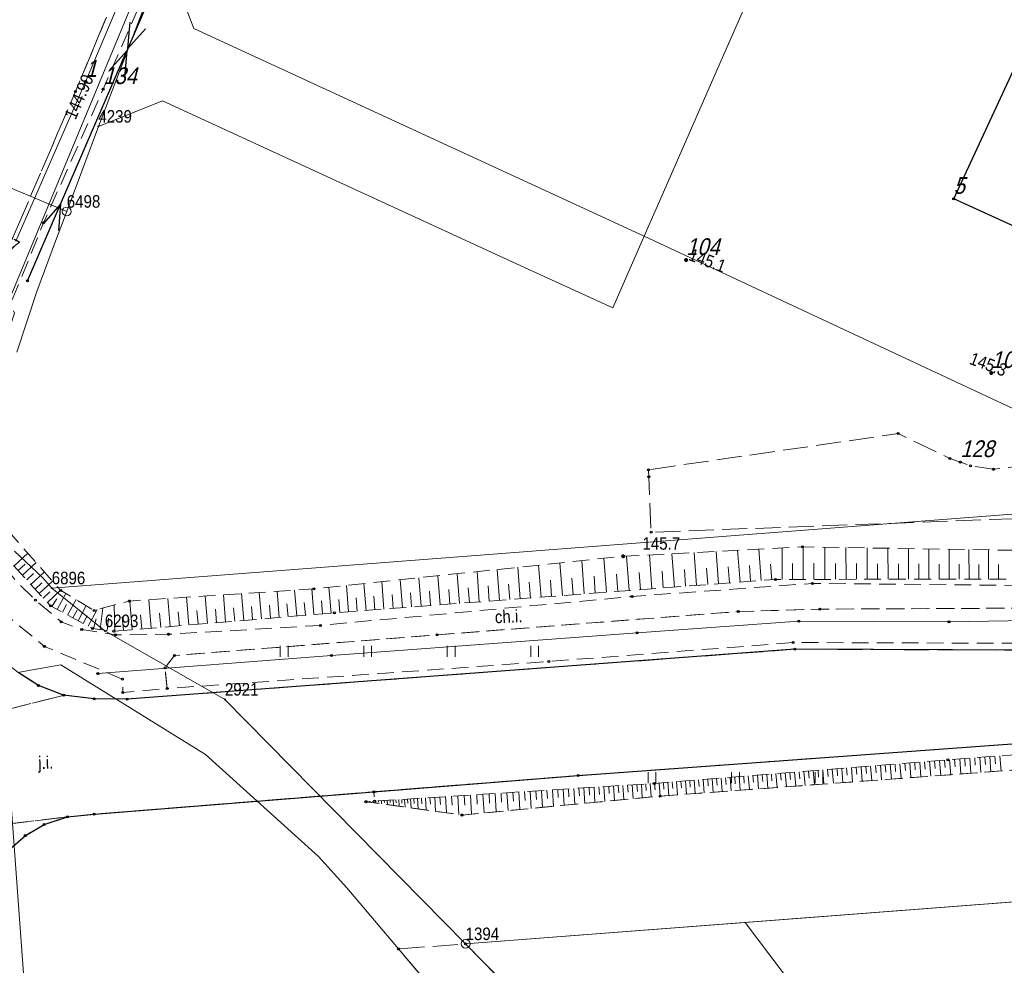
# Model space of a CAD drawing. Header units: metres. Extents: x 5548743 to 5556416, y 5707500 to 5714000.
# Tile 159 of 244: x 5554306 to 5554395, y 5710236 to 5710321. Entities that reach past the tile are written whole.
import ezdxf
from ezdxf.enums import TextEntityAlignment as Align

# ---------------------------------------------------------------- set-up
doc = ezdxf.new("R2010")
doc.units = ezdxf.units.M
for name, pattern in [('1.5_0.75', [2.25, 1.5, -0.75]), ('2.25_0.75', [3, 2.25, -0.75]), ('219-1000', [0]), ('suep_nn_1000', [0])]:
    doc.linetypes.add(name, pattern=pattern)
doc.layers.get('0').update_dxf_attribs({"color": 2, "lineweight": 5})
doc.styles.get("Standard").update_dxf_attribs({"font": 'Working1250', "width": 0.75})

# ---------------------------------------------------------------- blocks, each defined once
blk = doc.blocks.new('203')
at = {"linetype": 'Continuous', "lineweight": 0}
h = blk.add_hatch(color=0, dxfattribs=at)
edge = h.paths.add_edge_path()
edge.add_arc((0, 0), 0.09, 0, 360)
blk = doc.blocks.new('202')
at = {"color": 0, "linetype": 'Continuous', "lineweight": 0}
blk.add_circle((0, 0), 0.4, dxfattribs=at)
blk = doc.blocks.new('SUEP1')
at = {"color": 0, "linetype": 'Continuous'}
for p, q in [((0, 0), (7.5, 0)), ((7.5, 0), (5.25, 0.75)), ((7.5, 0), (5.25, -0.75)), ((7.5, 0), (22.5, 0)), ((22.5, 0), (20.25, 0.75)), ((22.5, 0), (20.25, -0.75))]:
    blk.add_line(p, q, dxfattribs=at)
blk = doc.blocks.new('TU04')
at = {"color": 0, "linetype": 'Continuous', "lineweight": 13}
for p, q in [((0, 0), (0, 1)), ((0.7, 0), (0.7, 1))]:
    blk.add_line(p, q, dxfattribs=at)
blk = doc.blocks.new('PW01')
at = {"linetype": 'Continuous', "lineweight": 13}
h = blk.add_hatch(color=0, dxfattribs=at)
edge = h.paths.add_edge_path()
edge.add_arc((0, 0), 0.18, 0, 360)
blk = doc.blocks.new('PIKIETAW1891')
at = {"color": 0}
blk.add_circle((0, 0), 0.09, dxfattribs=at)

msp = doc.modelspace()

# ---------------------------------------------------------------- linework, layer by layer
at = {"layer": '000 Inne (niezydentyfikowane)', "color": 7, "linetype": 'CONTINUOUS', "lineweight": 18, "flags": 128}
for points in [[(5554369.12, 5710270.33), (5554368.9, 5710273.24)], [(5554371.05, 5710270.48), (5554370.83, 5710273.34)], [(5554372.95, 5710270.62), (5554372.74, 5710273.44)], [(5554374.83, 5710270.72), (5554374.82, 5710273.54)], [(5554376.72, 5710270.72), (5554376.71, 5710273.64)], [(5554378.65, 5710270.73), (5554378.65, 5710273.61)], [(5554380.57, 5710270.73), (5554380.56, 5710273.58)], [(5554382.47, 5710270.73), (5554382.46, 5710273.55)], [(5554384.34, 5710270.74), (5554384.33, 5710273.52)], [(5554386.19, 5710270.74), (5554386.19, 5710273.49)], [(5554388.02, 5710270.74), (5554388.02, 5710273.46)], [(5554389.83, 5710270.74), (5554389.83, 5710273.43)], [(5554391.62, 5710270.75), (5554391.61, 5710273.4)], [(5554393.38, 5710270.75), (5554393.38, 5710273.37)], [(5554305.81, 5710271.92), (5554307.06, 5710273.08)], [(5554357.05, 5710269.42), (5554356.82, 5710272.41)], [(5554359.04, 5710269.57), (5554358.81, 5710272.62)], [(5554361.08, 5710269.72), (5554360.85, 5710272.82)], [(5554363.13, 5710269.88), (5554362.9, 5710272.92)], [(5554365.16, 5710270.03), (5554364.93, 5710273.03)], [(5554367.15, 5710270.18), (5554366.93, 5710273.13)], [(5554306.2, 5710271.51), (5554306.82, 5710272.08)], [(5554306.58, 5710271.09), (5554307.81, 5710272.23)], [(5554347.62, 5710268.71), (5554347.42, 5710271.42)], [(5554349.44, 5710268.84), (5554349.23, 5710271.61)], [(5554351.28, 5710268.98), (5554351.07, 5710271.81)], [(5554353.17, 5710269.13), (5554352.95, 5710272)], [(5554355.09, 5710269.27), (5554354.87, 5710272.2)], [(5554364.15, 5710269.96), (5554364.04, 5710271.47)], [(5554366.16, 5710270.11), (5554366.05, 5710271.6)], [(5554368.14, 5710270.26), (5554368.03, 5710271.72)], [(5554370.09, 5710270.41), (5554369.98, 5710271.85)], [(5554372, 5710270.55), (5554371.9, 5710271.97)], [(5554373.89, 5710270.69), (5554373.79, 5710272.09)], [(5554375.76, 5710270.72), (5554375.76, 5710272.16)], [(5554377.68, 5710270.73), (5554377.68, 5710272.17)], [(5554379.61, 5710270.73), (5554379.61, 5710272.16)], [(5554381.52, 5710270.73), (5554381.52, 5710272.15)], [(5554383.41, 5710270.73), (5554383.4, 5710272.13)], [(5554385.27, 5710270.74), (5554385.27, 5710272.12)], [(5554387.11, 5710270.74), (5554387.11, 5710272.11)], [(5554388.93, 5710270.74), (5554388.93, 5710272.09)], [(5554390.73, 5710270.75), (5554390.72, 5710272.08)], [(5554392.5, 5710270.75), (5554392.5, 5710272.07)], [(5554394.26, 5710270.75), (5554394.26, 5710272.05)], [(5554306.96, 5710270.68), (5554307.57, 5710271.24)], [(5554307.34, 5710270.27), (5554308.55, 5710271.39)], [(5554308.08, 5710269.46), (5554309.29, 5710270.56)], [(5554339.06, 5710268.06), (5554338.88, 5710270.52)], [(5554340.71, 5710268.18), (5554340.52, 5710270.7)], [(5554342.39, 5710268.31), (5554342.19, 5710270.87)], [(5554344.1, 5710268.44), (5554343.9, 5710271.05)], [(5554345.84, 5710268.57), (5554345.64, 5710271.23)], [(5554354.12, 5710269.2), (5554354.01, 5710270.65)], [(5554356.06, 5710269.34), (5554355.95, 5710270.83)], [(5554358.04, 5710269.49), (5554357.93, 5710271)], [(5554360.06, 5710269.65), (5554359.94, 5710271.19)], [(5554362.11, 5710269.8), (5554361.99, 5710271.34)], [(5554307.71, 5710269.86), (5554308.32, 5710270.42)], [(5554308.82, 5710268.65), (5554310.01, 5710269.75)], [(5554329.65, 5710267.31), (5554329.45, 5710269.66)], [(5554331.22, 5710267.44), (5554331.02, 5710269.77)], [(5554332.77, 5710267.57), (5554332.58, 5710269.87)], [(5554334.31, 5710267.7), (5554334.11, 5710270.02)], [(5554335.86, 5710267.82), (5554335.68, 5710270.19)], [(5554337.45, 5710267.94), (5554337.26, 5710270.35)], [(5554343.24, 5710268.37), (5554343.14, 5710269.67)], [(5554344.97, 5710268.5), (5554344.87, 5710269.82)], [(5554346.73, 5710268.64), (5554346.63, 5710269.98)], [(5554348.52, 5710268.77), (5554348.42, 5710270.14)], [(5554350.36, 5710268.91), (5554350.25, 5710270.31)], [(5554352.22, 5710269.05), (5554352.11, 5710270.48)], [(5554308.45, 5710269.05), (5554309.05, 5710269.6)], [(5554309.21, 5710268.29), (5554309.67, 5710268.98)], [(5554309.69, 5710268.03), (5554310.47, 5710269.46)], [(5554310.64, 5710267.51), (5554311.4, 5710268.91)], [(5554316.45, 5710266.2), (5554316.23, 5710268.78)], [(5554318.15, 5710266.34), (5554317.93, 5710268.9)], [(5554319.85, 5710266.48), (5554319.64, 5710269.01)], [(5554321.53, 5710266.63), (5554321.32, 5710269.12)], [(5554323.19, 5710266.76), (5554322.98, 5710269.23)], [(5554324.83, 5710266.9), (5554324.63, 5710269.34)], [(5554326.46, 5710267.04), (5554326.25, 5710269.45)], [(5554328.06, 5710267.17), (5554327.86, 5710269.56)], [(5554333.54, 5710267.63), (5554333.44, 5710268.79)], [(5554335.08, 5710267.76), (5554334.99, 5710268.93)], [(5554336.65, 5710267.88), (5554336.56, 5710269.07)], [(5554338.25, 5710268), (5554338.16, 5710269.22)], [(5554339.88, 5710268.12), (5554339.79, 5710269.36)], [(5554341.54, 5710268.25), (5554341.45, 5710269.51)], [(5554310.17, 5710267.77), (5554310.55, 5710268.48)], [(5554311.11, 5710267.26), (5554311.48, 5710267.95)], [(5554311.57, 5710267.01), (5554312.31, 5710268.37)], [(5554312.48, 5710266.52), (5554313.28, 5710268.01)], [(5554313.55, 5710266.22), (5554313.81, 5710268.15)], [(5554314.88, 5710266.07), (5554314.83, 5710268.42)], [(5554322.36, 5710266.69), (5554322.26, 5710267.94)], [(5554324.01, 5710266.83), (5554323.91, 5710268.06)], [(5554325.65, 5710266.97), (5554325.55, 5710268.18)], [(5554327.26, 5710267.11), (5554327.16, 5710268.3)], [(5554328.86, 5710267.24), (5554328.76, 5710268.42)], [(5554330.44, 5710267.37), (5554330.34, 5710268.54)], [(5554332, 5710267.5), (5554331.9, 5710268.66)], [(5554312.03, 5710266.77), (5554312.39, 5710267.44)], [(5554312.97, 5710266.3), (5554313.2, 5710267.17)], [(5554314.18, 5710266.14), (5554314.32, 5710267.23)], [(5554315.65, 5710266.13), (5554315.54, 5710267.36)], [(5554317.29, 5710266.27), (5554317.19, 5710267.55)], [(5554319, 5710266.41), (5554318.89, 5710267.68)], [(5554320.69, 5710266.55), (5554320.58, 5710267.81)], [(5554390.78, 5710254.6), (5554390.88, 5710253.25)], [(5554391.23, 5710254.63), (5554391.28, 5710253.96)], [(5554391.68, 5710254.67), (5554391.78, 5710253.31)], [(5554392.13, 5710254.7), (5554392.18, 5710254.03)], [(5554392.58, 5710254.74), (5554392.69, 5710253.38)], [(5554393.04, 5710254.77), (5554393.09, 5710254.09)], [(5554393.49, 5710254.81), (5554393.59, 5710253.45)], [(5554393.94, 5710254.84), (5554394, 5710254.16)], [(5554394.4, 5710254.88), (5554394.5, 5710253.51)], [(5554379.76, 5710253.72), (5554379.81, 5710253.08)], [(5554380.19, 5710253.75), (5554380.29, 5710252.47)], [(5554380.62, 5710253.79), (5554380.67, 5710253.14)], [(5554381.05, 5710253.82), (5554381.15, 5710252.53)], [(5554381.48, 5710253.86), (5554381.53, 5710253.21)], [(5554381.92, 5710253.89), (5554382.02, 5710252.6)], [(5554382.35, 5710253.93), (5554382.4, 5710253.28)], [(5554382.78, 5710253.96), (5554382.89, 5710252.66)], [(5554383.22, 5710254), (5554383.27, 5710253.34)], [(5554383.66, 5710254.03), (5554383.76, 5710252.72)], [(5554384.09, 5710254.07), (5554384.15, 5710253.41)], [(5554384.53, 5710254.1), (5554384.64, 5710252.79)], [(5554384.97, 5710254.14), (5554385.02, 5710253.48)], [(5554385.41, 5710254.17), (5554385.52, 5710252.85)], [(5554385.85, 5710254.21), (5554385.91, 5710253.55)], [(5554386.3, 5710254.24), (5554386.4, 5710252.92)], [(5554386.74, 5710254.28), (5554386.79, 5710253.62)], [(5554387.19, 5710254.32), (5554387.29, 5710252.98)], [(5554387.63, 5710254.35), (5554387.68, 5710253.68)], [(5554388.08, 5710254.39), (5554388.18, 5710253.05)], [(5554388.52, 5710254.42), (5554388.58, 5710253.75)], [(5554388.97, 5710254.46), (5554389.08, 5710253.12)], [(5554389.42, 5710254.5), (5554389.48, 5710253.82)], [(5554389.87, 5710254.53), (5554389.98, 5710253.18)], [(5554390.32, 5710254.57), (5554390.38, 5710253.89)], [(5554368.54, 5710252.82), (5554368.64, 5710251.61)], [(5554368.94, 5710252.85), (5554368.99, 5710252.24)], [(5554369.35, 5710252.88), (5554369.44, 5710251.67)], [(5554369.75, 5710252.91), (5554369.8, 5710252.31)], [(5554370.16, 5710252.95), (5554370.26, 5710251.73)], [(5554370.57, 5710252.98), (5554370.62, 5710252.37)], [(5554370.97, 5710253.01), (5554371.07, 5710251.79)], [(5554371.38, 5710253.05), (5554371.43, 5710252.43)], [(5554371.79, 5710253.08), (5554371.89, 5710251.85)], [(5554372.2, 5710253.11), (5554372.25, 5710252.5)], [(5554372.62, 5710253.14), (5554372.72, 5710251.91)], [(5554373.03, 5710253.18), (5554373.08, 5710252.56)], [(5554373.44, 5710253.21), (5554373.54, 5710251.97)], [(5554373.86, 5710253.24), (5554373.91, 5710252.62)], [(5554374.27, 5710253.28), (5554374.37, 5710252.03)], [(5554374.69, 5710253.31), (5554374.74, 5710252.69)], [(5554375.11, 5710253.35), (5554375.21, 5710252.09)], [(5554375.52, 5710253.38), (5554375.58, 5710252.75)], [(5554375.94, 5710253.41), (5554376.05, 5710252.16)], [(5554376.36, 5710253.45), (5554376.42, 5710252.82)], [(5554376.79, 5710253.48), (5554376.89, 5710252.22)], [(5554377.21, 5710253.51), (5554377.26, 5710252.88)], [(5554377.63, 5710253.55), (5554377.73, 5710252.28)], [(5554378.06, 5710253.58), (5554378.11, 5710252.95)], [(5554378.48, 5710253.62), (5554378.58, 5710252.34)], [(5554378.91, 5710253.65), (5554378.96, 5710253.01)], [(5554379.33, 5710253.68), (5554379.44, 5710252.41)], [(5554356.1, 5710251.94), (5554356.19, 5710250.53)], [(5554356.56, 5710251.97), (5554356.61, 5710251.27)], [(5554357.02, 5710252), (5554357.11, 5710250.61)], [(5554357.48, 5710252.03), (5554357.52, 5710251.34)], [(5554357.93, 5710252.06), (5554358.01, 5710250.7)], [(5554358.37, 5710252.09), (5554358.42, 5710251.41)], [(5554358.81, 5710252.11), (5554358.9, 5710250.78)], [(5554359.25, 5710252.14), (5554359.29, 5710251.48)], [(5554359.68, 5710252.17), (5554359.77, 5710250.87)], [(5554360.11, 5710252.19), (5554360.15, 5710251.55)], [(5554360.53, 5710252.22), (5554360.61, 5710250.95)], [(5554360.95, 5710252.25), (5554360.99, 5710251.62)], [(5554361.37, 5710252.27), (5554361.45, 5710251.03)], [(5554361.78, 5710252.3), (5554361.82, 5710251.68)], [(5554362.18, 5710252.33), (5554362.26, 5710251.11)], [(5554362.58, 5710252.35), (5554362.62, 5710251.75)], [(5554362.98, 5710252.38), (5554363.06, 5710251.18)], [(5554363.37, 5710252.4), (5554363.42, 5710251.81)], [(5554363.77, 5710252.43), (5554363.86, 5710251.26)], [(5554364.16, 5710252.47), (5554364.21, 5710251.88)], [(5554364.55, 5710252.5), (5554364.65, 5710251.32)], [(5554364.95, 5710252.53), (5554365, 5710251.94)], [(5554365.34, 5710252.56), (5554365.44, 5710251.37)], [(5554365.74, 5710252.59), (5554365.79, 5710252)], [(5554366.14, 5710252.62), (5554366.23, 5710251.43)], [(5554366.53, 5710252.66), (5554366.58, 5710252.06)], [(5554366.93, 5710252.69), (5554367.03, 5710251.49)], [(5554367.33, 5710252.72), (5554367.38, 5710252.12)], [(5554367.73, 5710252.75), (5554367.83, 5710251.55)], [(5554368.14, 5710252.78), (5554368.18, 5710252.18)], [(5554342.07, 5710251.05), (5554342.13, 5710250.11)], [(5554342.42, 5710251.08), (5554342.45, 5710250.57)], [(5554342.79, 5710251.1), (5554342.86, 5710250.01)], [(5554343.19, 5710251.12), (5554343.23, 5710250.54)], [(5554343.62, 5710251.15), (5554343.7, 5710249.89)], [(5554344.09, 5710251.18), (5554344.13, 5710250.5)], [(5554344.59, 5710251.21), (5554344.68, 5710249.75)], [(5554345.12, 5710251.25), (5554345.17, 5710250.46)], [(5554345.68, 5710251.28), (5554345.79, 5710249.6)], [(5554346.26, 5710251.32), (5554346.31, 5710250.45)], [(5554346.83, 5710251.35), (5554346.93, 5710249.64)], [(5554347.39, 5710251.39), (5554347.44, 5710250.54)], [(5554347.94, 5710251.42), (5554348.05, 5710249.75)], [(5554348.5, 5710251.46), (5554348.55, 5710250.63)], [(5554349.04, 5710251.49), (5554349.14, 5710249.85)], [(5554349.58, 5710251.53), (5554349.63, 5710250.72)], [(5554350.11, 5710251.56), (5554350.22, 5710249.96)], [(5554350.64, 5710251.6), (5554350.69, 5710250.8)], [(5554351.16, 5710251.63), (5554351.26, 5710250.06)], [(5554351.68, 5710251.66), (5554351.73, 5710250.88)], [(5554352.19, 5710251.69), (5554352.29, 5710250.15)], [(5554352.7, 5710251.73), (5554352.75, 5710250.96)], [(5554353.2, 5710251.76), (5554353.29, 5710250.25)], [(5554353.7, 5710251.79), (5554353.74, 5710251.04)], [(5554354.19, 5710251.82), (5554354.28, 5710250.34)], [(5554354.67, 5710251.85), (5554354.72, 5710251.12)], [(5554355.15, 5710251.88), (5554355.24, 5710250.44)], [(5554355.63, 5710251.91), (5554355.67, 5710251.2)], [(5554337.53, 5710250.77), (5554337.53, 5710250.76)], [(5554337.79, 5710250.78), (5554337.79, 5710250.71)], [(5554338.05, 5710250.8), (5554338.05, 5710250.74)], [(5554338.31, 5710250.81), (5554338.32, 5710250.64)], [(5554338.57, 5710250.83), (5554338.57, 5710250.72)], [(5554338.83, 5710250.85), (5554338.84, 5710250.56)], [(5554339.09, 5710250.86), (5554339.1, 5710250.7)], [(5554339.35, 5710250.88), (5554339.37, 5710250.49)], [(5554339.61, 5710250.9), (5554339.62, 5710250.68)], [(5554339.87, 5710250.91), (5554339.9, 5710250.42)], [(5554340.13, 5710250.93), (5554340.14, 5710250.66)], [(5554340.39, 5710250.95), (5554340.42, 5710250.35)], [(5554340.65, 5710250.96), (5554340.67, 5710250.64)], [(5554340.91, 5710250.98), (5554340.95, 5710250.27)], [(5554341.17, 5710251), (5554341.19, 5710250.62)], [(5554341.45, 5710251.01), (5554341.5, 5710250.2)], [(5554341.75, 5710251.03), (5554341.77, 5710250.59)]]:
    msp.add_lwpolyline(points, dxfattribs=at)
at = {"layer": '217-kontur klasyfikacyjny', "color": 3, "linetype": 'CONTINUOUS', "lineweight": 18, "flags": 128}
for points in [[(5554517.63, 5710251.1), (5554371.52, 5710239.91)], [(5554371.52, 5710239.91), (5554381.47, 5710226.69)]]:
    msp.add_lwpolyline(points, dxfattribs=at)
at = {"layer": '218-kontur użytku gruntowego', "color": 3, "linetype": 'CONTINUOUS', "lineweight": 18, "flags": 128}
for points in [[(5554375.51, 5710331.37), (5554369.02, 5710316.58)], [(5554321.99, 5710320.2), (5554319.36, 5710327.02)], [(5554362.43, 5710301.56), (5554321.99, 5710320.2)], [(5554369.02, 5710316.58), (5554364.04, 5710305.22)], [(5554313.4, 5710311.41), (5554319.17, 5710313.71)], [(5554319.17, 5710313.71), (5554351.69, 5710298.75)], [(5554310.56, 5710303.77), (5554313.4, 5710311.41)], [(5554364.04, 5710305.22), (5554362.43, 5710301.56)], [(5554309.64, 5710301.33), (5554310.56, 5710303.77)], [(5554359.62, 5710295.1), (5554362.43, 5710301.56)], [(5554362.43, 5710301.56), (5554412.98, 5710277.94)], [(5554307.87, 5710296.59), (5554309.64, 5710301.33)], [(5554351.69, 5710298.75), (5554359.62, 5710295.1)], [(5554306.06, 5710291.14), (5554307.87, 5710296.59)], [(5554412.98, 5710277.94), (5554309.21, 5710269.95)], [(5554308.39, 5710270.9), (5554305.86, 5710273.26)], [(5554309.21, 5710269.95), (5554308.39, 5710270.9)], [(5554309.21, 5710269.95), (5554313.98, 5710266.1)], [(5554313.98, 5710266.1), (5554309.21, 5710269.95)], [(5554313.98, 5710266.1), (5554324.77, 5710259.95)], [(5554324.77, 5710259.95), (5554313.98, 5710266.1)], [(5554306.96, 5710262.5), (5554310.04, 5710263.04)], [(5554310.04, 5710263.04), (5554323.01, 5710255.01)], [(5554306.18, 5710262.37), (5554306.96, 5710262.5)], [(5554306.58, 5710236.55), (5554304.78, 5710261.1)], [(5554324.77, 5710259.95), (5554346.39, 5710237.99)], [(5554346.39, 5710237.99), (5554324.77, 5710259.95)], [(5554323.01, 5710255.01), (5554333.18, 5710245.85)], [(5554371.52, 5710239.91), (5554517.63, 5710251.1)], [(5554517.63, 5710251.1), (5554371.52, 5710239.91)], [(5554333.18, 5710245.85), (5554335.71, 5710243.02)], [(5554335.71, 5710243.02), (5554340.36, 5710237.53)], [(5554346.39, 5710237.99), (5554371.52, 5710239.91)], [(5554371.52, 5710239.91), (5554381.47, 5710226.69)], [(5554353.46, 5710230.79), (5554346.39, 5710237.99)], [(5554340.36, 5710237.53), (5554358.35, 5710216.28)], [(5554307.93, 5710218.21), (5554306.58, 5710236.55)]]:
    msp.add_lwpolyline(points, dxfattribs=at)
at = {"layer": '219-działka ewidencyjna', "color": 7, "linetype": '219-1000', "lineweight": 18, "flags": 128}
for points in [[(5554319.36, 5710327.02), (5554313.4, 5710311.41)], [(5554313.4, 5710311.41), (5554310.56, 5710303.77)], [(5554296.92, 5710309.48), (5554310.56, 5710303.77)], [(5554412.98, 5710277.94), (5554309.21, 5710269.95)], [(5554309.21, 5710269.95), (5554313.98, 5710266.1)], [(5554313.98, 5710266.1), (5554324.77, 5710259.95)], [(5554324.77, 5710259.95), (5554346.39, 5710237.99)], [(5554517.63, 5710251.1), (5554346.39, 5710237.99)], [(5554346.39, 5710237.99), (5554353.46, 5710230.79)]]:
    msp.add_lwpolyline(points, dxfattribs=at)
at = {"layer": 'chodnik', "color": 7, "linetype": '1.5_0.75', "lineweight": 18, "flags": 128}
msp.add_lwpolyline([(5554364.11, 5710430.92), (5554363.89, 5710430.87), (5554363.67, 5710430.82), (5554363.46, 5710430.75), (5554363.25, 5710430.68), (5554363.04, 5710430.58), (5554362.84, 5710430.49), (5554362.64, 5710430.37), (5554362.46, 5710430.26), (5554362.27, 5710430.12), (5554361.31, 5710429.48), (5554360.54, 5710428.9), (5554359.75, 5710428.05), (5554358.74, 5710426.66), (5554352.05, 5710411.17), (5554339.54, 5710382.11), (5554326.59, 5710351.06), (5554311.34, 5710314.54), (5554304.07, 5710297.57), (5554302.49, 5710293.51), (5554300.31, 5710285.92), (5554299.66, 5710281.4), (5554299.54, 5710273.15), (5554300.06, 5710273.27), (5554300.66, 5710273.33), (5554305.28, 5710267.38), (5554308.56, 5710264.71), (5554315.57, 5710261.76), (5554315.6, 5710260.56), (5554319.59, 5710260.92), (5554319.39, 5710262.78), (5554320.23, 5710263.89), (5554343.83, 5710265.74), (5554370.89, 5710267.84), (5554378.22, 5710268.05), (5554414.15, 5710268.23), (5554420.26, 5710268.42), (5554467.76, 5710272.06), (5554528.12, 5710276.78), (5554529.29, 5710276.04), (5554529.45, 5710273.96), (5554533.45, 5710274.17), (5554532.87, 5710275.9), (5554534.37, 5710277.31), (5554567.84, 5710279.87), (5554624.61, 5710284.23), (5554665.49, 5710287.36), (5554722.3, 5710291.93), (5554721.99, 5710294.06), (5554692.86, 5710291.62), (5554652.68, 5710288.66), (5554603.96, 5710284.82), (5554555.37, 5710281.04), (5554532.95, 5710279.32), (5554528.95, 5710279.05), (5554490.76, 5710276.14), (5554445.64, 5710272.63), (5554420.03, 5710270.57), (5554405.25, 5710270.1), (5554377.56, 5710270.36), (5554361.34, 5710269.19), (5554333.35, 5710266.59), (5554319.69, 5710265.79), (5554314.93, 5710265.73), (5554311.9, 5710266.23), (5554310.06, 5710266.91), (5554307.75, 5710268.85), (5554305.92, 5710270.67), (5554303.43, 5710273.82), (5554302.27, 5710275.92), (5554301.71, 5710277.33), (5554301.66, 5710279.69), (5554301.76, 5710282.88), (5554302.3, 5710284.46), (5554303.14, 5710288.66), (5554304.04, 5710292.05), (5554305.52, 5710295.46), (5554308.47, 5710302.74), (5554313.84, 5710314.76), (5554318.06, 5710324.52), (5554324.12, 5710337.82), (5554330.55, 5710352.92), (5554344.43, 5710385.68), (5554343.76, 5710385.4), (5554358.3, 5710418.07)], close=True, dxfattribs=at)
at = {"layer": 'jezdnia', "color": 7, "linetype": '2.25_0.75', "lineweight": 18, "flags": 128}
for points in [[(5554368.01, 5710463.75), (5554357.68, 5710443.77), (5554354.58, 5710437.6), (5554349.35, 5710423.54), (5554342.78, 5710408.11), (5554325.33, 5710366.75), (5554309.25, 5710330.18), (5554304.92, 5710320.89), (5554297.25, 5710305.99), (5554294.24, 5710299.7), (5554292.51, 5710295.35), (5554292.08, 5710293.95), (5554290.13, 5710286.53), (5554289.53, 5710279.07), (5554289.27, 5710274.23), (5554289.78, 5710270.65), (5554290.09, 5710265.31), (5554289.76, 5710263.2), (5554288.67, 5710260.3), (5554287.57, 5710258.27), (5554285.53, 5710255.73), (5554282.8, 5710253.32), (5554310.28, 5710260.32), (5554308.01, 5710261.18), (5554306.18, 5710262.37), (5554304.41, 5710263.77), (5554302.84, 5710265.59), (5554300.95, 5710268.33), (5554300.17, 5710269.22), (5554299.53, 5710272.08), (5554299.54, 5710273.15), (5554299.66, 5710281.4), (5554300.31, 5710285.92), (5554302.49, 5710293.51), (5554304.07, 5710297.57), (5554311.34, 5710314.54), (5554326.59, 5710351.06), (5554339.54, 5710382.11), (5554352.05, 5710411.17), (5554358.74, 5710426.66), (5554367.01, 5710444.9), (5554374.62, 5710458.51)], [(5554286.87, 5710246.53), (5554310.62, 5710249.39), (5554313.02, 5710249.64), (5554356.51, 5710253.11), (5554398.75, 5710256.18), (5554458.33, 5710260.65), (5554520.28, 5710265.46), (5554529.94, 5710266.3), (5554533.96, 5710266.54), (5554642.18, 5710274.85), (5554752.55, 5710283.55), (5554757.3, 5710284.09), (5554764.62, 5710284.87), (5554772.72, 5710286.02), (5554780.26, 5710287.1), (5554788.19, 5710288.57), (5554794.39, 5710289.76), (5554801.87, 5710291.51), (5554817.73, 5710295.59), (5554822.95, 5710297.38), (5554830.44, 5710299.81), (5554836.13, 5710302.09), (5554844.96, 5710305.26), (5554850.94, 5710307.74), (5554855.73, 5710309.77), (5554864.28, 5710313.78), (5554868.44, 5710315.93), (5554879.13, 5710321.64), (5554893.08, 5710329.84), (5554900.82, 5710334.86), (5554905.94, 5710338.07), (5554932.96, 5710356.3), (5554953.33, 5710370.25), (5554955.04, 5710371.15), (5554957.52, 5710371.74), (5554960.56, 5710371.56), (5554961.95, 5710371.05), (5554963.17, 5710370.34), (5554955.43, 5710383.54), (5554954.57, 5710381.37), (5554953.36, 5710379.34), (5554941.62, 5710370.79), (5554913.34, 5710351.2), (5554889.37, 5710335.59), (5554879.09, 5710329.48), (5554867.79, 5710323.34), (5554856.7, 5710317.87), (5554851.12, 5710315.25), (5554837.39, 5710309.59), (5554822.28, 5710304.4), (5554810.81, 5710300.94), (5554791, 5710295.98), (5554781.3, 5710294.19), (5554760.54, 5710291.41), (5554749.22, 5710290.2), (5554712.72, 5710287.45), (5554626.12, 5710280.54), (5554543.48, 5710274.22), (5554509.19, 5710271.71), (5554421.1, 5710264.86), (5554411.37, 5710264.31), (5554375.97, 5710264.45), (5554315.99, 5710259.97), (5554313.02, 5710260), (5554310.28, 5710260.32), (5554282.8, 5710253.32), (5554276.46, 5710251.4), (5554271.61, 5710250.29), (5554270.32, 5710250.46), (5554268.79, 5710251.53), (5554265.84, 5710257.11), (5554264.79, 5710258.71), (5554260.9, 5710256.6), (5554262.31, 5710254.76), (5554263.87, 5710250.46), (5554263.57, 5710248.09), (5554247.08, 5710242.71), (5554236.32, 5710238.19), (5554229.58, 5710234.81), (5554222.95, 5710231.33), (5554214.84, 5710226.35), (5554205.93, 5710220.52), (5554199.06, 5710215.52), (5554197.52, 5710215.94), (5554193.99, 5710212.54), (5554193.95, 5710211.46), (5554191.56, 5710209.53), (5554185.2, 5710203.91), (5554175.02, 5710194.7), (5554165.59, 5710185.7), (5554154.52, 5710175.6), (5554158.99, 5710171.37), (5554168.86, 5710181), (5554177.03, 5710188.43), (5554184.81, 5710195.02), (5554194.51, 5710202.86), (5554207.91, 5710213.24), (5554217.1, 5710219.5), (5554229.56, 5710226.79), (5554239.49, 5710231.76), (5554249.85, 5710236.13), (5554257.27, 5710238.67), (5554263.03, 5710240.46), (5554271.4, 5710242.87), (5554277.72, 5710244.36), (5554283.77, 5710245.89)], [(5554362.82, 5710280.57), (5554362.86, 5710279.95), (5554363.06, 5710274.96), (5554397.48, 5710276.24), (5554412.73, 5710273.81), (5554428.16, 5710274.58), (5554456.25, 5710276.86), (5554473.8, 5710278.77), (5554525.84, 5710282.43), (5554529.57, 5710282.69), (5554530.26, 5710286.71), (5554474.33, 5710282.19), (5554456.03, 5710280.9), (5554428.41, 5710278.51), (5554413.03, 5710277.95), (5554403.46, 5710283.54), (5554399.61, 5710281.88), (5554396.81, 5710280.95), (5554393.82, 5710280.61), (5554391.76, 5710280.92), (5554390.84, 5710281.26), (5554389.9, 5710281.58), (5554385.26, 5710283.82)], [(5554510.36, 5710219.11), (5554518.76, 5710223.87), (5554520.14, 5710230.02), (5554527.67, 5710241.31), (5554529.98, 5710252.05), (5554517.63, 5710251.1), (5554516.49, 5710247.01), (5554510.06, 5710240.46), (5554449.22, 5710209.69), (5554438.92, 5710204.2), (5554413.89, 5710191.86), (5554391.76, 5710180.83), (5554388.99, 5710181.94), (5554366.93, 5710212.28), (5554366.44, 5710212.96), (5554364.07, 5710216.21), (5554353.46, 5710230.79), (5554346.39, 5710237.99), (5554340.36, 5710237.53), (5554358.35, 5710216.28), (5554364.06, 5710208.77), (5554383.66, 5710178.71), (5554385.13, 5710176.03), (5554334.54, 5710151.42), (5554320.94, 5710146.7), (5554323.51, 5710140.2), (5554324.83, 5710140.82), (5554337.8, 5710146.92), (5554343.18, 5710149.45), (5554417.31, 5710185.64), (5554450.69, 5710202.85), (5554471, 5710210.42), (5554490.29, 5710221.02)], [(5554409.74, 5710022.91), (5554393.62, 5710038.48), (5554374.42, 5710057.11), (5554372.57, 5710058.83), (5554358.03, 5710073.55), (5554351.96, 5710079.64), (5554348.42, 5710084.03), (5554345.12, 5710088.25), (5554341.67, 5710093.23), (5554339.7, 5710097.72), (5554332.95, 5710115.69), (5554322.87, 5710141.85), (5554320.94, 5710146.7), (5554314, 5710164.51), (5554311.39, 5710174.17), (5554310.27, 5710178.98), (5554308.84, 5710189.67), (5554306.37, 5710209), (5554304.04, 5710231.96), (5554303.66, 5710235.88), (5554303.31, 5710240.6), (5554303.45, 5710242.58), (5554303.99, 5710244.55), (5554305, 5710246.1), (5554306.84, 5710247.72), (5554308.54, 5710248.72), (5554310.62, 5710249.39), (5554286.87, 5710246.53), (5554289.22, 5710246.58), (5554291.57, 5710245.93), (5554293.52, 5710244.91), (5554295.22, 5710243.52), (5554296.33, 5710241.48), (5554297.14, 5710239.04), (5554298.45, 5710230.58), (5554300.33, 5710217.37), (5554302.2, 5710202.73), (5554303.7, 5710191.39), (5554304.2, 5710186.34), (5554303.83, 5710177.44), (5554307.28, 5710166.62), (5554313.38, 5710150.97), (5554327.65, 5710113.49), (5554335.85, 5710092.19), (5554339.88, 5710086.1), (5554342.77, 5710081.84), (5554346.16, 5710077.8), (5554352.75, 5710071.06), (5554388.17, 5710036.37), (5554423.86, 5710001.33), (5554461.73, 5709964.5), (5554491.24, 5709934.92), (5554532.68, 5709892.85), (5554552.77, 5709871.19), (5554554.25, 5709868.96), (5554557.42, 5709863.45), (5554561.88, 5709853), (5554570.46, 5709830.14), (5554579.02, 5709834.31), (5554582.16, 5709836.7), (5554590.29, 5709829.13), (5554598.8, 5709820.52), (5554603.31, 5709825.34), (5554609.41, 5709831.74), (5554600.83, 5709833.67), (5554596.39, 5709834.67), (5554571.27, 5709859.21), (5554548.16, 5709883.33), (5554520.64, 5709911.93), (5554493.17, 5709940.18), (5554464.52, 5709968.6), (5554427.74, 5710004.63), (5554423, 5710008.88), (5554418.16, 5710014.73)]]:
    msp.add_lwpolyline(points, close=True, dxfattribs=at)
at = {"layer": 'krawężnik', "color": 7, "linetype": 'CONTINUOUS', "lineweight": 25, "flags": 128}
for points in [[(5554395.86, 5710289.73), (5554400.34, 5710292.92), (5554402.7, 5710295.48), (5554404.92, 5710298.83), (5554405.56, 5710300.25), (5554405.59, 5710301.75), (5554405.18, 5710302.71), (5554404.38, 5710303.52), (5554403.74, 5710303.74), (5554403.32, 5710303.49), (5554401.55, 5710299.76), (5554390.24, 5710304.9), (5554410.31, 5710348.19)], [(5554626.12, 5710280.54), (5554543.48, 5710274.22), (5554509.19, 5710271.71), (5554421.1, 5710264.86), (5554411.37, 5710264.31), (5554375.97, 5710264.45), (5554315.99, 5710259.97), (5554313.02, 5710260), (5554310.28, 5710260.32), (5554308.01, 5710261.18), (5554306.18, 5710262.37)], [(5554311.39, 5710174.17), (5554310.27, 5710178.98), (5554308.84, 5710189.67), (5554306.37, 5710209), (5554304.04, 5710231.96), (5554303.66, 5710235.88), (5554303.31, 5710240.6), (5554303.45, 5710242.58), (5554303.99, 5710244.55), (5554305, 5710246.1), (5554306.84, 5710247.72), (5554308.54, 5710248.72), (5554310.62, 5710249.39), (5554313.02, 5710249.64), (5554356.51, 5710253.11), (5554398.75, 5710256.18), (5554458.33, 5710260.65), (5554520.28, 5710265.46), (5554529.94, 5710266.3), (5554533.96, 5710266.54), (5554642.18, 5710274.85)]]:
    msp.add_lwpolyline(points, dxfattribs=at)
at = {"layer": 'przewód elektroenergetyczny niskiego napięcia', "color": 1, "linetype": 'suep_nn_1000', "lineweight": 18, "flags": 128}
for points in [[(5554324.95, 5710339.07), (5554307.04, 5710297.54)], [(5554307.04, 5710297.54), (5554324.95, 5710339.07)], [(5554324.95, 5710339.07), (5554307.04, 5710297.54)], [(5554307.04, 5710297.54), (5554324.95, 5710339.07)]]:
    msp.add_lwpolyline(points, dxfattribs=at)
at = {"layer": 'przewód elektroenergetyczny podziemny', "color": 1, "linetype": 'CONTINUOUS', "lineweight": 18, "flags": 128}
msp.add_lwpolyline([(5554313.35, 5710262.26), (5554334.35, 5710263.88), (5554361.81, 5710265.93), (5554376.32, 5710266.97), (5554389.82, 5710266.91), (5554420.01, 5710267.41), (5554449.48, 5710269.64), (5554480.02, 5710271.91), (5554509.66, 5710274.17), (5554539.59, 5710276.38), (5554569.47, 5710278.87), (5554599.19, 5710281.19), (5554629.39, 5710283.42), (5554659.21, 5710285.82), (5554689.14, 5710288.14), (5554718.89, 5710290.33), (5554748.45, 5710292.77), (5554772.45, 5710295.52), (5554796.03, 5710299.68), (5554819.72, 5710306.31), (5554842.09, 5710314.29), (5554864.19, 5710324.28), (5554884.67, 5710335.95), (5554909.56, 5710351.99)], dxfattribs=at)
at = {"layer": 'przewód gazowy', "color": 40, "linetype": 'CONTINUOUS', "lineweight": 18, "flags": 128}
msp.add_lwpolyline([(5554316.62, 5710325.78), (5554312.25, 5710315.41), (5554305.98, 5710301.09)], dxfattribs=at)
msp.add_lwpolyline([(5554316.62, 5710325.78), (5554312.25, 5710315.41), (5554305.98, 5710301.09)], dxfattribs=at)
at = {"layer": 'przewód telekomunikacyjny podziemny', "color": 30, "linetype": 'CONTINUOUS', "lineweight": 18, "flags": 128}
msp.add_lwpolyline([(5554304.34, 5710293.39), (5554319.62, 5710330.07), (5554337.26, 5710371.94), (5554363.03, 5710433.74), (5554374.01, 5710454.75)], dxfattribs=at)
msp.add_lwpolyline([(5554304.34, 5710293.39), (5554319.62, 5710330.07), (5554337.26, 5710371.94), (5554363.03, 5710433.74), (5554374.01, 5710454.75)], dxfattribs=at)
at = {"layer": 'skarpa nieumocniona', "color": 7, "linetype": '1.5_0.75', "lineweight": 18, "flags": 128}
for points in [[(5554525.84, 5710282.43), (5554473.8, 5710278.77), (5554456.25, 5710276.86), (5554428.16, 5710274.58), (5554412.73, 5710273.81), (5554405.95, 5710273.17), (5554376.66, 5710273.64), (5554360.54, 5710272.8), (5554332.75, 5710269.88), (5554316.2, 5710268.78), (5554313.03, 5710267.94), (5554310.02, 5710269.73), (5554305.56, 5710274.78), (5554303.53, 5710279.74), (5554303.6, 5710283.17), (5554304.11, 5710287.63), (5554304.75, 5710291.31), (5554305.87, 5710294.64), (5554305.52, 5710295.46), (5554304.04, 5710292.05), (5554303.14, 5710288.66), (5554302.38, 5710282.2), (5554302.61, 5710278.38), (5554303.2, 5710275.76), (5554304.83, 5710272.99), (5554309.1, 5710268.35), (5554312.87, 5710266.31), (5554314.78, 5710266.06), (5554334.6, 5710267.72), (5554374.23, 5710270.72), (5554405.62, 5710270.77), (5554420.14, 5710271.19), (5554448.36, 5710273.37), (5554479.88, 5710275.9), (5554528, 5710279.75)], [(5554525.84, 5710282.43), (5554473.8, 5710278.77), (5554456.25, 5710276.86), (5554428.16, 5710274.58), (5554412.73, 5710273.81), (5554405.95, 5710273.17), (5554376.66, 5710273.64), (5554360.54, 5710272.8), (5554332.75, 5710269.88), (5554316.2, 5710268.78), (5554313.03, 5710267.94), (5554310.02, 5710269.73), (5554305.56, 5710274.78), (5554303.53, 5710279.74), (5554303.6, 5710283.17), (5554304.11, 5710287.63), (5554304.75, 5710291.31), (5554305.87, 5710294.64), (5554305.52, 5710295.46), (5554304.04, 5710292.05), (5554303.14, 5710288.66), (5554302.38, 5710282.2), (5554302.61, 5710278.38), (5554303.2, 5710275.76), (5554304.83, 5710272.99), (5554309.1, 5710268.35), (5554312.87, 5710266.31), (5554314.78, 5710266.06), (5554334.6, 5710267.72), (5554374.23, 5710270.72), (5554405.62, 5710270.77), (5554420.14, 5710271.19), (5554448.36, 5710273.37), (5554479.88, 5710275.9), (5554528, 5710279.75)], [(5554528.47, 5710264.9), (5554483.95, 5710261.78), (5554436.26, 5710258.06), (5554389.72, 5710254.52), (5554363.35, 5710252.4), (5554337.44, 5710250.76), (5554346.07, 5710249.56), (5554363.88, 5710251.26), (5554421.21, 5710255.48), (5554481.49, 5710260.01), (5554516.05, 5710262.85), (5554517.41, 5710263.71)], [(5554528.47, 5710264.9), (5554483.95, 5710261.78), (5554436.26, 5710258.06), (5554389.72, 5710254.52), (5554363.35, 5710252.4), (5554337.44, 5710250.76), (5554346.07, 5710249.56), (5554363.88, 5710251.26), (5554421.21, 5710255.48), (5554481.49, 5710260.01), (5554516.05, 5710262.85), (5554517.41, 5710263.71)]]:
    msp.add_lwpolyline(points, close=True, dxfattribs=at)
at = {"layer": 'trawnik', "color": 7, "linetype": '1.5_0.75', "lineweight": 18, "flags": 128}
for points in [[(5554529.45, 5710273.96), (5554529.29, 5710276.04), (5554528.12, 5710276.78), (5554467.76, 5710272.06), (5554420.26, 5710268.42), (5554414.15, 5710268.23), (5554378.22, 5710268.05), (5554370.89, 5710267.84), (5554343.83, 5710265.74), (5554320.23, 5710263.89), (5554319.39, 5710262.78), (5554319.59, 5710260.92), (5554353.86, 5710263.35), (5554375.83, 5710265.05), (5554403.43, 5710264.97), (5554416.67, 5710265.16), (5554440.07, 5710267.01), (5554476.01, 5710269.69)], [(5554530.04, 5710264.08), (5554529.94, 5710266.3), (5554520.28, 5710265.46), (5554458.33, 5710260.65), (5554398.75, 5710256.18), (5554356.51, 5710253.11), (5554338.16, 5710251.64), (5554338.22, 5710250.81), (5554337.44, 5710250.76), (5554346.07, 5710249.56), (5554363.88, 5710251.26), (5554421.21, 5710255.48), (5554481.49, 5710260.01), (5554516.05, 5710262.85), (5554517.41, 5710263.71), (5554528.47, 5710264.9)]]:
    msp.add_lwpolyline(points, close=True, dxfattribs=at)

# ---------------------------------------------------------------- block references
at = {"layer": '202-punkt graniczny', "color": 7, "linetype": 'CONTINUOUS', "lineweight": 18}
for p in [(5554310.56, 5710303.77), (5554346.39, 5710237.99)]:
    msp.add_blockref('202', p, dxfattribs=at)
at = {"layer": '203-punkt graniczny', "color": 7, "linetype": 'CONTINUOUS', "lineweight": 18}
for p in [(5554313.4, 5710311.41), (5554309.21, 5710269.95), (5554313.98, 5710266.1), (5554324.77, 5710259.95)]:
    msp.add_blockref('203', p, dxfattribs=at)
at = {"layer": 'pikieta naturalna', "color": 7, "linetype": 'CONTINUOUS', "lineweight": 13}
for p in [(5554366.2, 5710299.41), (5554393.62, 5710289.26), (5554360.54, 5710272.8)]:
    msp.add_blockref('PW01', p, dxfattribs=at)
at = {"layer": 'przewód elektroenergetyczny niskiego napięcia', "color": 1, "linetype": 'CONTINUOUS', "lineweight": 18}
for p, rotation in [((5554324.95, 5710339.07), 246.672), ((5554324.95, 5710339.07), 246.672), ((5554307.04, 5710297.54), 66.672), ((5554307.04, 5710297.54), 66.672)]:
    msp.add_blockref('SUEP1', p, dxfattribs=dict(at, rotation=rotation))
at = {"layer": 'Punkt roboczy BDOT GESUT K1', "color": 6, "linetype": 'CONTINUOUS', "lineweight": 18}
for p in [(5554312.25, 5710315.41), (5554312.25, 5710315.41), (5554312.25, 5710315.41), (5554312.25, 5710315.41), (5554313.84, 5710314.76), (5554311.34, 5710314.54), (5554311.34, 5710314.54), (5554390.24, 5710304.9), (5554308.47, 5710302.74), (5554366.2, 5710299.41), (5554307.04, 5710297.54), (5554307.04, 5710297.54), (5554393.62, 5710289.26), (5554385.26, 5710283.82), (5554389.9, 5710281.58), (5554390.84, 5710281.26), (5554362.82, 5710280.57), (5554391.76, 5710280.92), (5554393.82, 5710280.61), (5554362.86, 5710279.95), (5554363.06, 5710274.96), (5554376.66, 5710273.64), (5554360.54, 5710272.8), (5554360.54, 5710272.8), (5554374.23, 5710270.72), (5554310.02, 5710269.73), (5554332.75, 5710269.88), (5554377.56, 5710270.36), (5554307.75, 5710268.85), (5554316.2, 5710268.78), (5554361.34, 5710269.19), (5554309.1, 5710268.35), (5554313.03, 5710267.94), (5554370.89, 5710267.84), (5554370.89, 5710267.84), (5554378.22, 5710268.05), (5554378.22, 5710268.05), (5554310.06, 5710266.91), (5554334.6, 5710267.72), (5554376.32, 5710266.97), (5554389.82, 5710266.91), (5554311.9, 5710266.23), (5554312.87, 5710266.31), (5554314.78, 5710266.06), (5554333.35, 5710266.59), (5554314.93, 5710265.73), (5554319.69, 5710265.79), (5554343.83, 5710265.74), (5554343.83, 5710265.74), (5554361.81, 5710265.93), (5554308.56, 5710264.71), (5554375.83, 5710265.05), (5554375.97, 5710264.45), (5554375.97, 5710264.45), (5554320.23, 5710263.89), (5554320.23, 5710263.89), (5554334.35, 5710263.88), (5554353.86, 5710263.35), (5554319.39, 5710262.78), (5554319.39, 5710262.78), (5554313.35, 5710262.26), (5554315.57, 5710261.76), (5554308.01, 5710261.18), (5554308.01, 5710261.18), (5554319.59, 5710260.92), (5554319.59, 5710260.92), (5554310.28, 5710260.32), (5554310.28, 5710260.32), (5554310.28, 5710260.32), (5554313.02, 5710260), (5554313.02, 5710260), (5554315.6, 5710260.56), (5554315.99, 5710259.97), (5554315.99, 5710259.97), (5554389.72, 5710254.52), (5554356.51, 5710253.11), (5554356.51, 5710253.11), (5554356.51, 5710253.11), (5554363.35, 5710252.4), (5554338.16, 5710251.64), (5554363.88, 5710251.26), (5554363.88, 5710251.26), (5554337.44, 5710250.76), (5554337.44, 5710250.76), (5554338.22, 5710250.81), (5554310.62, 5710249.39), (5554310.62, 5710249.39), (5554310.62, 5710249.39), (5554313.02, 5710249.64), (5554313.02, 5710249.64), (5554346.07, 5710249.56), (5554346.07, 5710249.56), (5554308.54, 5710248.72), (5554308.54, 5710248.72), (5554306.84, 5710247.72), (5554306.84, 5710247.72), (5554346.39, 5710237.99), (5554340.36, 5710237.53)]:
    msp.add_blockref('PIKIETAW1891', p, dxfattribs=at)
at = {"layer": 'rzedna', "color": 40, "linetype": 'CONTINUOUS', "lineweight": 18}
msp.add_blockref('PW01', (5554312.25, 5710315.41), dxfattribs=at)
msp.add_blockref('PW01', (5554312.25, 5710315.41), dxfattribs=at)
at = {"layer": 'trawnik', "color": 7, "linetype": 'CONTINUOUS', "lineweight": 18}
for p in [(5554329.739, 5710263.769), (5554337.239, 5710263.769), (5554344.739, 5710263.769), (5554352.239, 5710263.769), (5554362.789, 5710252.409), (5554370.289, 5710252.409), (5554377.789, 5710252.409)]:
    msp.add_blockref('TU04', p, dxfattribs=at)

# ---------------------------------------------------------------- texts
at = {"layer": '202-punkt graniczny-Atr103', "color": 7, "width": 0.9}
for s, p in [('6498', (5554310.56, 5710303.77)), ('6498', (5554310.56, 5710303.77)), ('1394', (5554346.39, 5710237.99)), ('1394', (5554346.39, 5710237.99))]:
    msp.add_text(s, height=1.125, dxfattribs=at).set_placement(p, align=Align.BOTTOM_LEFT)
at = {"layer": '203-punkt graniczny-Atr103', "color": 7, "width": 0.9}
for s, p in [('4239', (5554313.4, 5710311.41)), ('4239', (5554313.4, 5710311.41)), ('6896', (5554309.21, 5710269.95)), ('6896', (5554309.21, 5710269.95)), ('6293', (5554313.98, 5710266.1)), ('6293', (5554313.98, 5710266.1)), ('2921', (5554324.77, 5710259.95)), ('2921', (5554324.77, 5710259.95))]:
    msp.add_text(s, height=1.125, dxfattribs=at).set_placement(p, align=Align.BOTTOM_LEFT)
at = {"layer": 'chodnik-Atr17', "color": 7, "width": 0.9}
msp.add_text('ch.i.', height=1.125, rotation=2.364, dxfattribs=at).set_placement((5554349.04, 5710266.78))
at = {"layer": 'jezdnia-Atr17', "color": 7, "width": 0.9}
msp.add_text('j.i.', height=1.125, rotation=1.627, dxfattribs=at).set_placement((5554308.01, 5710253.69))
at = {"layer": 'pikieta naturalna-Atr2', "color": 7, "width": 0.9}
for s, p in [('145.1', (5554366.34, 5710299.43)), ('145.3', (5554391.57, 5710290.1))]:
    msp.add_text(s, height=1.125, rotation=339.687, dxfattribs=at).set_placement(p)
msp.add_text('145.7', height=1.125, dxfattribs=at).set_placement((5554362.28, 5710273.39))
at = {"layer": 'Punkt roboczy BDOT GESUT K1-Atr103', "color": 6, "oblique": 15, "width": 0.9}
for s, p in [('1', (5554312.25, 5710315.41)), ('1', (5554312.25, 5710315.41)), ('134', (5554313.84, 5710314.76)), ('5', (5554390.24, 5710304.9)), ('104', (5554366.2, 5710299.41)), ('107', (5554393.62, 5710289.26)), ('128', (5554390.84, 5710281.26))]:
    msp.add_text(s, height=1.5, dxfattribs=at).set_placement(p, align=Align.BOTTOM_LEFT)
at = {"layer": 'rzedna-Atr2', "color": 40, "width": 0.9}
for s, rotation, p in [('144.90', 66.354, (5554310.83, 5710312.17)), ('144.27', 331.533, (5554302.54, 5710302.49))]:
    msp.add_text(s, height=1.125, rotation=rotation, dxfattribs=at).set_placement(p, align=Align.MIDDLE_LEFT)

doc.saveas('drawing.dxf')
